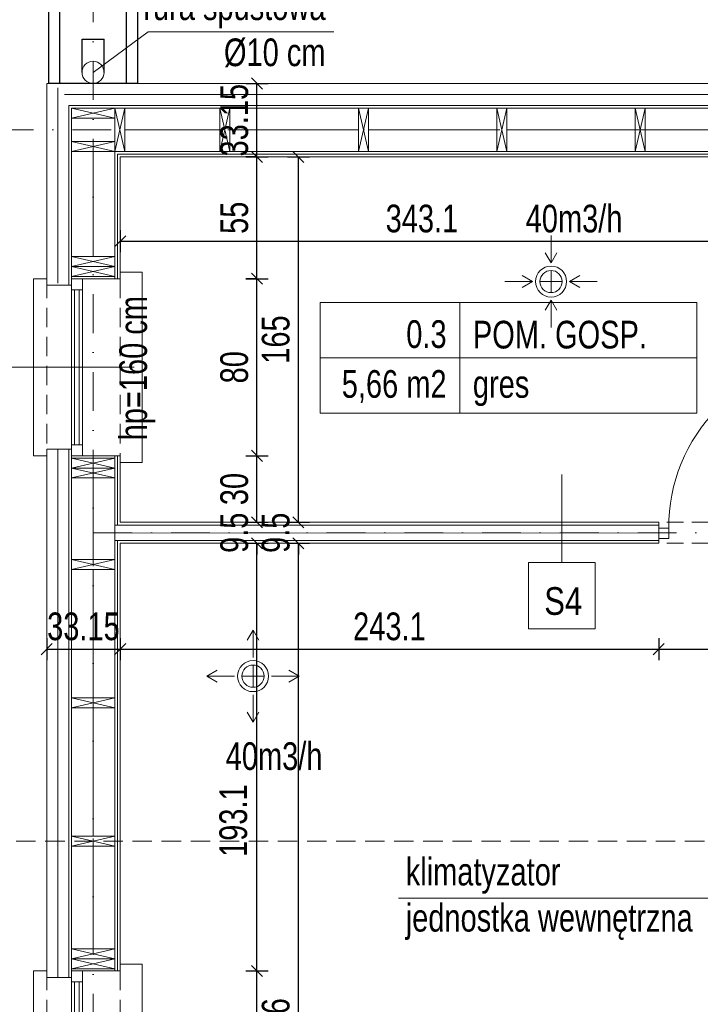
# Model space of a CAD drawing. Header units: inches. Extents: x 0 to 77643, y -44170 to 0.
# Tile 96 of 159: x 71609 to 71916, y -38240 to -37795. Entities that reach past the tile are written whole.
import ezdxf
from ezdxf.enums import TextEntityAlignment as Align

# ---------------------------------------------------------------- set-up
doc = ezdxf.new("R2010")
doc.units = ezdxf.units.IN
doc.header["$MEASUREMENT"] = 0
doc.linetypes.add('DASHDOT', pattern=[1, 0.5, -0.25, 0, -0.25])
doc.linetypes.add('HIDDEN', pattern=[0.375, 0.25, -0.125])
doc.layers.get('0').update_dxf_attribs({"lineweight": 0})
doc.layers.get('Defpoints').update_dxf_attribs({"lineweight": 0})
for name, color, linetype, lineweight in [('--proj.wentylacja', 202, 'Continuous', 0), ('p--dach', 2, 'Continuous', 30), ('p--dach-rura spustowa', 2, 'Continuous', 0), ('p--drzwi', 125, 'Continuous', 0), ('p--konst-słupy', 3, 'Continuous', 20), ('p--ocieplenie w.wew.', 53, 'Continuous', 0), ('p--ocieplenie-w.zew', 77, 'Continuous', 0), ('p--okna', 153, 'Continuous', 0), ('p--opis okna', 181, 'Continuous', 0), ('p--opisy dodatkowe', 33, 'Continuous', 0), ('p--opisy pomieszczeń', 31, 'Continuous', 0), ('p--osie konstr', 1, 'DASHDOT', 15), ('p--podciąg', 61, 'Continuous', 0), ('p--płyta GK', 2, 'Continuous', 0), ('p--symbole ścian', 53, 'Continuous', 0), ('p--wymiary-1-50', 5, 'Continuous', 0), ('p--ściana GK', 62, 'Continuous', 0), ('p--ściana szkielet', 3, 'Continuous', 0)]:
    doc.layers.add(name, color=color, linetype=linetype, lineweight=lineweight)
doc.layers.add('A36-obrzeże', color=252, linetype='Continuous')
doc.styles.add('1-50', font='arial.ttf', dxfattribs={"width": 0.75, "height": 12.5})
doc.styles.get("Standard").update_dxf_attribs({"font": 'arial.ttf', "width": 0.75})
doc.styles.add('STYL-1', font='arial.ttf', dxfattribs={"width": 0.75})
doc.linetypes.add('BATTING', pattern='A,0.0001,-0.1,[134,ltypeshp.shx,S=0.1,R=0,X=-0.1,Y=0],-0.2,[134,ltypeshp.shx,S=0.1,R=180,X=0.1,Y=0],-0.1', length=0.4001)
doc.dimstyles.new('1-50', dxfattribs={"dimtxt": 12.5, "dimasz": 5, "dimexe": 5, "dimexo": 5, "dimgap": 0.09, "dimtad": 0, "dimdsep": 46, "dimtxsty": '1-50', "dimblk": 'OBLIQUE', "dimcen": 0.09, "dimadec": 0, "dimazin": 0, "dimtfac": 1, "dimtdec": 4, "dimtix": 1, "dimtofl": 0, "dimtmove": 2, "dimatfit": 3, "dimldrblk": 'OBLIQUE', "dimfxl": 5, "dimfxlon": 1, "dimtvp": 0.8, "dimtolj": 1, "dimtzin": 0, "dimarcsym": 0})

# ---------------------------------------------------------------- blocks, each defined once
blk = doc.blocks.new('drzwi-90-100')
for p, q in [((10.1, 87.38), (5.05, 87.38)), ((5.05, 87.38), (5.05, 2.53)), ((10.1, 2.53), (10.1, 87.38)), ((5.05, 2.53), (0, 2.53)), ((0, 2.53), (0, -2.53)), ((5.05, -2.53), (5.05, 2.53)), ((5.05, 2.53), (10.1, 2.53)), ((100, 2.53), (94.95, 2.53)), ((94.95, 2.53), (94.95, -2.53)), ((100, -2.53), (100, 2.53)), ((0, -2.53), (5.05, -2.53)), ((94.95, -2.53), (100, -2.53))]:
    blk.add_line(p, q)
blk.add_arc((10.8, 3.23), 84.15, 359.5233, 90.4767)
blk = doc.blocks.new('_OBLIQUE')
at = {"color": 0, "linetype": 'ByBlock', "lineweight": -2}
for p, q in [((-0.5, -0.5), (0.5, 0.5)), ((0, 0), (0, 0))]:
    blk.add_line(p, q, dxfattribs=at)
blk = doc.blocks.new('*D1825')
at = {"layer": 'Defpoints', "color": 0}
for p in [(71669.83, -37823.87), (71489.8, -38508.27), (71669.83, -38508.27)]:
    blk.add_point(p, dxfattribs=at)
at = {"layer": 'p--wymiary-1-50', "color": 0, "lineweight": -2}
for p, q in [((71494.8, -37823.87), (71484.8, -37823.87)), ((71489.8, -37823.87), (71489.8, -38508.27)), ((71494.8, -38508.27), (71484.8, -38508.27))]:
    blk.add_line(p, q, dxfattribs=at)
at = {"layer": 'p--wymiary-1-50', "color": 0, "lineweight": -2, "xscale": 5, "yscale": 5, "zscale": 5}
for p, rotation in [((71489.8, -37823.87), 90), ((71489.8, -38508.27), 270)]:
    blk.add_blockref('_OBLIQUE', p, dxfattribs=dict(at, rotation=rotation))
at = {"layer": 'p--wymiary-1-50', "color": 0, "linetype": 'Continuous', "ltscale": 12, "insert": (71479.59, -38166.07), "char_height": 12.5, "attachment_point": 5, "rotation": 90, "style": '1-50'}
blk.add_mtext('\\A1;684.4', dxfattribs=at)
blk = doc.blocks.new('*D1827')
at = {"layer": 'Defpoints', "color": 0}
for p in [(71526.91, -38105.97), (71997.12, -38105.97), (71588.36, -38366.07)]:
    blk.add_point(p, dxfattribs=at)
at = {"layer": 'p--wymiary-1-50', "color": 0, "linetype": 'Continuous', "lineweight": -2}
for p, q in [((71531.91, -38105.97), (71521.91, -38105.97)), ((71526.91, -38366.07), (71526.91, -38105.97)), ((71531.91, -38366.07), (71521.91, -38366.07))]:
    blk.add_line(p, q, dxfattribs=at)
at = {"layer": 'p--wymiary-1-50', "color": 0, "lineweight": -2, "xscale": 5, "yscale": 5, "zscale": 5}
for p, rotation in [((71526.91, -38105.97), 90), ((71526.91, -38366.07), 270)]:
    blk.add_blockref('_OBLIQUE', p, dxfattribs=dict(at, rotation=rotation))
at = {"layer": 'p--wymiary-1-50', "color": 0, "linetype": 'Continuous', "ltscale": 12, "insert": (71516.7, -38236.02), "char_height": 12.5, "attachment_point": 5, "rotation": 90, "style": '1-50'}
blk.add_mtext('\\A1;260.1', dxfattribs=at)
blk = doc.blocks.new('*D1828')
at = {"layer": 'Defpoints', "color": 0}
for p in [(71526.91, -37844.82), (71588.36, -37844.82), (71997.12, -38105.97)]:
    blk.add_point(p, dxfattribs=at)
at = {"layer": 'p--wymiary-1-50', "color": 0, "linetype": 'Continuous', "lineweight": -2}
for p, q in [((71531.91, -37844.82), (71521.91, -37844.82)), ((71526.91, -38105.97), (71526.91, -37844.82)), ((71531.91, -38105.97), (71521.91, -38105.97))]:
    blk.add_line(p, q, dxfattribs=at)
at = {"layer": 'p--wymiary-1-50', "color": 0, "lineweight": -2, "xscale": 5, "yscale": 5, "zscale": 5}
for p, rotation in [((71526.91, -37844.82), 90), ((71526.91, -38105.97), 270)]:
    blk.add_blockref('_OBLIQUE', p, dxfattribs=dict(at, rotation=rotation))
at = {"layer": 'p--wymiary-1-50', "color": 0, "linetype": 'Continuous', "ltscale": 12, "insert": (71516.7, -37975.39), "char_height": 12.5, "attachment_point": 5, "rotation": 90, "style": '1-50'}
blk.add_mtext('\\A1;261.16', dxfattribs=at)
blk = doc.blocks.new('*D1829')
at = {"layer": 'Defpoints', "color": 0}
for p in [(71526.91, -37823.87), (71620.87, -37823.87), (71588.36, -37844.82)]:
    blk.add_point(p, dxfattribs=at)
at = {"layer": 'p--wymiary-1-50', "color": 0, "linetype": 'Continuous', "lineweight": -2}
for p, q in [((71526.91, -37823.87), (71526.91, -37818.87)), ((71531.91, -37823.87), (71521.91, -37823.87)), ((71531.91, -37844.82), (71521.91, -37844.82)), ((71526.91, -37844.82), (71526.91, -37849.82))]:
    blk.add_line(p, q, dxfattribs=at)
at = {"layer": 'p--wymiary-1-50', "color": 0, "lineweight": -2, "xscale": 5, "yscale": 5, "zscale": 5}
for p, rotation in [((71526.91, -37823.87), 270), ((71526.91, -37844.82), 90)]:
    blk.add_blockref('_OBLIQUE', p, dxfattribs=dict(at, rotation=rotation))
at = {"layer": 'p--wymiary-1-50', "color": 0, "linetype": 'Continuous', "ltscale": 12, "insert": (71516.7, -37834.34), "char_height": 12.5, "attachment_point": 5, "rotation": 90, "style": '1-50'}
blk.add_mtext('\\A1;20.95', dxfattribs=at)
blk = doc.blocks.new('*D1860')
at = {"layer": 'Defpoints', "color": 0}
for p in [(71684.21, -38224.62), (71715.78, -38224.62), (71684.21, -38374.62)]:
    blk.add_point(p, dxfattribs=at)
at = {"layer": 'p--wymiary-1-50', "color": 0, "linetype": 'Continuous', "lineweight": -2}
for p, q in [((71710.78, -38224.62), (71720.78, -38224.62)), ((71715.78, -38374.62), (71715.78, -38224.62)), ((71710.78, -38374.62), (71720.78, -38374.62))]:
    blk.add_line(p, q, dxfattribs=at)
at = {"layer": 'p--wymiary-1-50', "color": 0, "lineweight": -2, "xscale": 5, "yscale": 5, "zscale": 5}
for p, rotation in [((71715.78, -38224.62), 90), ((71715.78, -38374.62), 270)]:
    blk.add_blockref('_OBLIQUE', p, dxfattribs=dict(at, rotation=rotation))
at = {"layer": 'p--wymiary-1-50', "color": 0, "linetype": 'Continuous', "ltscale": 12, "insert": (71705.57, -38299.62), "char_height": 12.5, "attachment_point": 5, "rotation": 90, "style": '1-50'}
blk.add_mtext('\\A1;150', dxfattribs=at)
blk = doc.blocks.new('*D1861')
at = {"layer": 'Defpoints', "color": 0}
for p in [(71684.21, -38031.52), (71715.78, -38031.52), (71684.21, -38224.62)]:
    blk.add_point(p, dxfattribs=at)
at = {"layer": 'p--wymiary-1-50', "color": 0, "linetype": 'Continuous', "lineweight": -2}
for p, q in [((71710.78, -38031.52), (71720.78, -38031.52)), ((71715.78, -38224.62), (71715.78, -38031.52)), ((71710.78, -38224.62), (71720.78, -38224.62))]:
    blk.add_line(p, q, dxfattribs=at)
at = {"layer": 'p--wymiary-1-50', "color": 0, "lineweight": -2, "xscale": 5, "yscale": 5, "zscale": 5}
for p, rotation in [((71715.78, -38031.52), 90), ((71715.78, -38224.62), 270)]:
    blk.add_blockref('_OBLIQUE', p, dxfattribs=dict(at, rotation=rotation))
at = {"layer": 'p--wymiary-1-50', "color": 0, "linetype": 'Continuous', "ltscale": 12, "insert": (71705.16, -38156.78), "char_height": 12.5, "attachment_point": 5, "rotation": 90, "style": '1-50'}
blk.add_mtext('\\A1;193.1', dxfattribs=at)
blk = doc.blocks.new('*D1862')
at = {"layer": 'Defpoints', "color": 0}
for p in [(71684.21, -38022.02), (71715.78, -38022.02), (71684.21, -38031.52)]:
    blk.add_point(p, dxfattribs=at)
at = {"layer": 'p--wymiary-1-50', "color": 0, "linetype": 'Continuous', "lineweight": -2}
for p, q in [((71715.78, -38022.02), (71715.78, -38017.02)), ((71710.78, -38022.02), (71720.78, -38022.02)), ((71710.78, -38031.52), (71720.78, -38031.52)), ((71715.78, -38031.52), (71715.78, -38036.52))]:
    blk.add_line(p, q, dxfattribs=at)
at = {"layer": 'p--wymiary-1-50', "color": 0, "lineweight": -2, "xscale": 5, "yscale": 5, "zscale": 5}
for p, rotation in [((71715.78, -38022.02), 270), ((71715.78, -38031.52), 90)]:
    blk.add_blockref('_OBLIQUE', p, dxfattribs=dict(at, rotation=rotation))
at = {"layer": 'p--wymiary-1-50', "color": 0, "linetype": 'Continuous', "ltscale": 12, "insert": (71705.57, -38026.77), "char_height": 12.5, "attachment_point": 5, "rotation": 90, "style": '1-50'}
blk.add_mtext('\\A1;9.5', dxfattribs=at)
blk = doc.blocks.new('*D1863')
at = {"layer": 'Defpoints', "color": 0}
for p in [(71684.21, -37992.02), (71715.78, -37992.02), (71684.21, -38022.02)]:
    blk.add_point(p, dxfattribs=at)
at = {"layer": 'p--wymiary-1-50', "color": 0, "linetype": 'Continuous', "lineweight": -2}
for p, q in [((71710.78, -37992.02), (71720.78, -37992.02)), ((71715.78, -38022.02), (71715.78, -37992.02)), ((71710.78, -38022.02), (71720.78, -38022.02))]:
    blk.add_line(p, q, dxfattribs=at)
at = {"layer": 'p--wymiary-1-50', "color": 0, "lineweight": -2, "xscale": 5, "yscale": 5, "zscale": 5}
for p, rotation in [((71715.78, -37992.02), 90), ((71715.78, -38022.02), 270)]:
    blk.add_blockref('_OBLIQUE', p, dxfattribs=dict(at, rotation=rotation))
at = {"layer": 'p--wymiary-1-50', "color": 0, "linetype": 'Continuous', "ltscale": 12, "insert": (71705.57, -38007.02), "char_height": 12.5, "attachment_point": 5, "rotation": 90, "style": '1-50'}
blk.add_mtext('\\A1;30', dxfattribs=at)
blk = doc.blocks.new('*D1864')
at = {"layer": 'Defpoints', "color": 0}
for p in [(71651.06, -37823.87), (71715.78, -37823.87), (71684.21, -37857.02)]:
    blk.add_point(p, dxfattribs=at)
at = {"layer": 'p--wymiary-1-50', "color": 0, "linetype": 'Continuous', "lineweight": -2}
for p, q in [((71710.78, -37823.87), (71720.78, -37823.87)), ((71715.78, -37857.02), (71715.78, -37823.87)), ((71710.78, -37857.02), (71720.78, -37857.02))]:
    blk.add_line(p, q, dxfattribs=at)
at = {"layer": 'p--wymiary-1-50', "color": 0, "lineweight": -2, "xscale": 5, "yscale": 5, "zscale": 5}
for p, rotation in [((71715.78, -37823.87), 90), ((71715.78, -37857.02), 270)]:
    blk.add_blockref('_OBLIQUE', p, dxfattribs=dict(at, rotation=rotation))
at = {"layer": 'p--wymiary-1-50', "color": 0, "linetype": 'Continuous', "ltscale": 12, "insert": (71705.57, -37840.45), "char_height": 12.5, "attachment_point": 5, "rotation": 90, "style": '1-50'}
blk.add_mtext('\\A1;33.15', dxfattribs=at)
blk = doc.blocks.new('*D1865')
at = {"layer": 'Defpoints', "color": 0}
for p in [(71710.78, -38031.52), (71734.51, -38031.52), (71710.78, -38475.12)]:
    blk.add_point(p, dxfattribs=at)
at = {"layer": 'p--wymiary-1-50', "color": 0, "linetype": 'Continuous', "lineweight": -2}
for p, q in [((71729.51, -38031.52), (71739.51, -38031.52)), ((71734.51, -38475.12), (71734.51, -38031.52)), ((71729.51, -38475.12), (71739.51, -38475.12))]:
    blk.add_line(p, q, dxfattribs=at)
at = {"layer": 'p--wymiary-1-50', "color": 0, "lineweight": -2, "xscale": 5, "yscale": 5, "zscale": 5}
for p, rotation in [((71734.51, -38031.52), 90), ((71734.51, -38475.12), 270)]:
    blk.add_blockref('_OBLIQUE', p, dxfattribs=dict(at, rotation=rotation))
at = {"layer": 'p--wymiary-1-50', "color": 0, "linetype": 'Continuous', "ltscale": 12, "insert": (71724.3, -38253.32), "char_height": 12.5, "attachment_point": 5, "rotation": 90, "style": '1-50'}
blk.add_mtext('\\A1;443.6', dxfattribs=at)
blk = doc.blocks.new('*D1866')
at = {"layer": 'Defpoints', "color": 0}
for p in [(71654.02, -38031.52), (71897.12, -38031.52), (71897.12, -38079.32)]:
    blk.add_point(p, dxfattribs=at)
at = {"layer": 'p--wymiary-1-50', "color": 0, "linetype": 'Continuous', "lineweight": -2}
for p, q in [((71654.02, -38074.32), (71654.02, -38084.32)), ((71897.12, -38074.32), (71897.12, -38084.32)), ((71654.02, -38079.32), (71897.12, -38079.32))]:
    blk.add_line(p, q, dxfattribs=at)
at = {"layer": 'p--wymiary-1-50', "color": 0, "lineweight": -2, "xscale": 5, "yscale": 5, "zscale": 5, "rotation": 180}
blk.add_blockref('_OBLIQUE', (71654.02, -38079.32), dxfattribs=at)
at = {"layer": 'p--wymiary-1-50', "color": 0, "lineweight": -2, "xscale": 5, "yscale": 5, "zscale": 5}
blk.add_blockref('_OBLIQUE', (71897.12, -38079.32), dxfattribs=at)
at = {"layer": 'p--wymiary-1-50', "color": 0, "linetype": 'Continuous', "ltscale": 12, "insert": (71775.57, -38069.11), "char_height": 12.5, "attachment_point": 5, "style": '1-50'}
blk.add_mtext('\\A1;243.1', dxfattribs=at)
blk = doc.blocks.new('*D1895')
at = {"layer": 'Defpoints', "color": 0}
for p in [(71703.44, -38022.02), (71734.51, -38022.02), (71703.44, -38031.52)]:
    blk.add_point(p, dxfattribs=at)
at = {"layer": 'p--wymiary-1-50', "color": 0, "linetype": 'Continuous', "lineweight": -2}
for p, q in [((71734.51, -38022.02), (71734.51, -38017.02)), ((71729.51, -38022.02), (71739.51, -38022.02)), ((71729.51, -38031.52), (71739.51, -38031.52)), ((71734.51, -38031.52), (71734.51, -38036.52))]:
    blk.add_line(p, q, dxfattribs=at)
at = {"layer": 'p--wymiary-1-50', "color": 0, "lineweight": -2, "xscale": 5, "yscale": 5, "zscale": 5}
for p, rotation in [((71734.51, -38022.02), 270), ((71734.51, -38031.52), 90)]:
    blk.add_blockref('_OBLIQUE', p, dxfattribs=dict(at, rotation=rotation))
at = {"layer": 'p--wymiary-1-50', "color": 0, "linetype": 'Continuous', "ltscale": 12, "insert": (71724.3, -38026.77), "char_height": 12.5, "attachment_point": 5, "rotation": 90, "style": '1-50'}
blk.add_mtext('\\A1;9.5', dxfattribs=at)
blk = doc.blocks.new('*D1896')
at = {"layer": 'Defpoints', "color": 0}
for p in [(71684.21, -37912.02), (71715.78, -37912.02), (71684.21, -37992.02)]:
    blk.add_point(p, dxfattribs=at)
at = {"layer": 'p--wymiary-1-50', "color": 0, "linetype": 'Continuous', "lineweight": -2}
for p, q in [((71710.78, -37912.02), (71720.78, -37912.02)), ((71715.78, -37992.02), (71715.78, -37912.02)), ((71710.78, -37992.02), (71720.78, -37992.02))]:
    blk.add_line(p, q, dxfattribs=at)
at = {"layer": 'p--wymiary-1-50', "color": 0, "lineweight": -2, "xscale": 5, "yscale": 5, "zscale": 5}
for p, rotation in [((71715.78, -37912.02), 90), ((71715.78, -37992.02), 270)]:
    blk.add_blockref('_OBLIQUE', p, dxfattribs=dict(at, rotation=rotation))
at = {"layer": 'p--wymiary-1-50', "color": 0, "linetype": 'Continuous', "ltscale": 12, "insert": (71705.57, -37952.02), "char_height": 12.5, "attachment_point": 5, "rotation": 90, "style": '1-50'}
blk.add_mtext('\\A1;80', dxfattribs=at)
blk = doc.blocks.new('*D1897')
at = {"layer": 'Defpoints', "color": 0}
for p in [(71715.78, -37857.02), (71720.78, -37857.02), (71720.78, -37912.02)]:
    blk.add_point(p, dxfattribs=at)
at = {"layer": 'p--wymiary-1-50', "color": 0, "linetype": 'Continuous', "lineweight": -2}
for p, q in [((71715.78, -37857.02), (71710.78, -37857.02)), ((71715.78, -37912.02), (71715.78, -37857.02)), ((71715.78, -37912.02), (71710.78, -37912.02))]:
    blk.add_line(p, q, dxfattribs=at)
at = {"layer": 'p--wymiary-1-50', "color": 0, "lineweight": -2, "xscale": 5, "yscale": 5, "zscale": 5}
for p, rotation in [((71715.78, -37857.02), 90), ((71715.78, -37912.02), 270)]:
    blk.add_blockref('_OBLIQUE', p, dxfattribs=dict(at, rotation=rotation))
at = {"layer": 'p--wymiary-1-50', "color": 0, "linetype": 'Continuous', "ltscale": 12, "insert": (71705.61, -37884.52), "char_height": 12.5, "attachment_point": 5, "rotation": 90, "style": '1-50'}
blk.add_mtext('\\A1;55', dxfattribs=at)
blk = doc.blocks.new('*D1912')
at = {"layer": 'Defpoints', "color": 0}
for p in [(71620.87, -38051.86), (71654.02, -38051.86), (71654.02, -38079.32)]:
    blk.add_point(p, dxfattribs=at)
at = {"layer": 'p--wymiary-1-50', "color": 0, "linetype": 'Continuous', "lineweight": -2}
for p, q in [((71620.87, -38074.32), (71620.87, -38084.32)), ((71654.02, -38074.32), (71654.02, -38084.32)), ((71620.87, -38079.32), (71654.02, -38079.32))]:
    blk.add_line(p, q, dxfattribs=at)
at = {"layer": 'p--wymiary-1-50', "color": 0, "lineweight": -2, "xscale": 5, "yscale": 5, "zscale": 5, "rotation": 180}
blk.add_blockref('_OBLIQUE', (71620.87, -38079.32), dxfattribs=at)
at = {"layer": 'p--wymiary-1-50', "color": 0, "lineweight": -2, "xscale": 5, "yscale": 5, "zscale": 5}
blk.add_blockref('_OBLIQUE', (71654.02, -38079.32), dxfattribs=at)
at = {"layer": 'p--wymiary-1-50', "color": 0, "linetype": 'Continuous', "ltscale": 12, "insert": (71637.45, -38069.11), "char_height": 12.5, "attachment_point": 5, "style": '1-50'}
blk.add_mtext('\\A1;33.15', dxfattribs=at)
blk = doc.blocks.new('*D1926')
at = {"layer": 'Defpoints', "color": 0}
for p in [(71897.12, -38031.52), (71987.12, -38031.52), (71987.12, -38079.32)]:
    blk.add_point(p, dxfattribs=at)
at = {"layer": 'p--wymiary-1-50', "color": 0, "linetype": 'Continuous', "lineweight": -2}
for p, q in [((71897.12, -38074.32), (71897.12, -38084.32)), ((71987.12, -38074.32), (71987.12, -38084.32)), ((71897.12, -38079.32), (71987.12, -38079.32))]:
    blk.add_line(p, q, dxfattribs=at)
at = {"layer": 'p--wymiary-1-50', "color": 0, "lineweight": -2, "xscale": 5, "yscale": 5, "zscale": 5, "rotation": 180}
blk.add_blockref('_OBLIQUE', (71897.12, -38079.32), dxfattribs=at)
at = {"layer": 'p--wymiary-1-50', "color": 0, "lineweight": -2, "xscale": 5, "yscale": 5, "zscale": 5}
blk.add_blockref('_OBLIQUE', (71987.12, -38079.32), dxfattribs=at)
at = {"layer": 'p--wymiary-1-50', "color": 0, "linetype": 'Continuous', "ltscale": 12, "insert": (71942.12, -38069.11), "char_height": 12.5, "attachment_point": 5, "style": '1-50'}
blk.add_mtext('\\A1;90', dxfattribs=at)
blk = doc.blocks.new('*D1951')
at = {"layer": 'Defpoints', "color": 0}
for p in [(72111.52, -37664.81), (71620.87, -37840.12), (72111.52, -37840.12)]:
    blk.add_point(p, dxfattribs=at)
at = {"layer": 'p--wymiary-1-50', "color": 0, "linetype": 'Continuous', "lineweight": -2}
for p, q in [((71620.87, -37669.81), (71620.87, -37659.81)), ((72111.52, -37669.81), (72111.52, -37659.81)), ((71620.87, -37664.81), (72111.52, -37664.81))]:
    blk.add_line(p, q, dxfattribs=at)
at = {"layer": 'p--wymiary-1-50', "color": 0, "lineweight": -2, "xscale": 5, "yscale": 5, "zscale": 5, "rotation": 180}
blk.add_blockref('_OBLIQUE', (71620.87, -37664.81), dxfattribs=at)
at = {"layer": 'p--wymiary-1-50', "color": 0, "lineweight": -2, "xscale": 5, "yscale": 5, "zscale": 5}
blk.add_blockref('_OBLIQUE', (72111.52, -37664.81), dxfattribs=at)
at = {"layer": 'p--wymiary-1-50', "color": 0, "linetype": 'Continuous', "ltscale": 12, "insert": (71866.2, -37654.6), "char_height": 12.5, "attachment_point": 5, "style": '1-50'}
blk.add_mtext('\\A1;490.65', dxfattribs=at)
blk = doc.blocks.new('*D1956')
at = {"layer": 'Defpoints', "color": 0}
for p in [(72820.87, -37643.65), (71620.87, -37840.12), (72820.87, -37840.12)]:
    blk.add_point(p, dxfattribs=at)
at = {"layer": 'p--wymiary-1-50', "color": 0, "linetype": 'Continuous', "lineweight": -2}
for p, q in [((71620.87, -37648.65), (71620.87, -37638.65)), ((72820.87, -37648.65), (72820.87, -37638.65)), ((71620.87, -37643.65), (72820.87, -37643.65))]:
    blk.add_line(p, q, dxfattribs=at)
at = {"layer": 'p--wymiary-1-50', "color": 0, "lineweight": -2, "xscale": 5, "yscale": 5, "zscale": 5, "rotation": 180}
blk.add_blockref('_OBLIQUE', (71620.87, -37643.65), dxfattribs=at)
at = {"layer": 'p--wymiary-1-50', "color": 0, "lineweight": -2, "xscale": 5, "yscale": 5, "zscale": 5}
blk.add_blockref('_OBLIQUE', (72820.87, -37643.65), dxfattribs=at)
at = {"layer": 'p--wymiary-1-50', "color": 0, "linetype": 'Continuous', "ltscale": 12, "insert": (72220.87, -37633.44), "char_height": 12.5, "attachment_point": 5, "style": '1-50'}
blk.add_mtext('\\A1;1200', dxfattribs=at)
blk = doc.blocks.new('*D1959')
at = {"layer": 'Defpoints', "color": 0}
for p in [(71684.21, -37857.02), (71734.51, -37857.02), (71717.46, -38022.02)]:
    blk.add_point(p, dxfattribs=at)
at = {"layer": 'p--wymiary-1-50', "color": 0, "linetype": 'Continuous', "lineweight": -2}
for p, q in [((71729.51, -37857.02), (71739.51, -37857.02)), ((71734.51, -38022.02), (71734.51, -37857.02)), ((71729.51, -38022.02), (71739.51, -38022.02))]:
    blk.add_line(p, q, dxfattribs=at)
at = {"layer": 'p--wymiary-1-50', "color": 0, "lineweight": -2, "xscale": 5, "yscale": 5, "zscale": 5}
for p, rotation in [((71734.51, -37857.02), 90), ((71734.51, -38022.02), 270)]:
    blk.add_blockref('_OBLIQUE', p, dxfattribs=dict(at, rotation=rotation))
at = {"layer": 'p--wymiary-1-50', "color": 0, "linetype": 'Continuous', "ltscale": 12, "insert": (71724.3, -37939.52), "char_height": 12.5, "attachment_point": 5, "rotation": 90, "style": '1-50'}
blk.add_mtext('\\A1;165', dxfattribs=at)
blk = doc.blocks.new('*D1964')
at = {"layer": 'Defpoints', "color": 0}
for p in [(71641.82, -37688.4), (71641.82, -37773.87), (71620.87, -37823.87)]:
    blk.add_point(p, dxfattribs=at)
at = {"layer": 'p--wymiary-1-50', "color": 0, "linetype": 'Continuous', "lineweight": -2}
for p, q in [((71620.87, -37693.4), (71620.87, -37683.4)), ((71641.82, -37693.4), (71641.82, -37683.4)), ((71620.87, -37688.4), (71615.87, -37688.4)), ((71641.82, -37688.4), (71646.82, -37688.4))]:
    blk.add_line(p, q, dxfattribs=at)
at = {"layer": 'p--wymiary-1-50', "color": 0, "lineweight": -2, "xscale": 5, "yscale": 5, "zscale": 5}
blk.add_blockref('_OBLIQUE', (71620.87, -37688.4), dxfattribs=at)
at = {"layer": 'p--wymiary-1-50', "color": 0, "lineweight": -2, "xscale": 5, "yscale": 5, "zscale": 5, "rotation": 180}
blk.add_blockref('_OBLIQUE', (71641.82, -37688.4), dxfattribs=at)
at = {"layer": 'p--wymiary-1-50', "color": 0, "linetype": 'Continuous', "ltscale": 12, "insert": (71631.35, -37678.19), "char_height": 12.5, "attachment_point": 5, "style": '1-50'}
blk.add_mtext('\\A1;20.95', dxfattribs=at)
blk = doc.blocks.new('okno-150-33.15')
at = {"linetype": 'Continuous', "ltscale": 35}
for p, q in [((-3, 10), (153, 10)), ((0, -39.15), (150, -39.15))]:
    blk.add_line(p, q, dxfattribs=at)
for p, q in [((-3, 0), (-3, 10)), ((153, 0), (153, 10)), ((0, 0), (-3, 0)), ((0, -21.95), (0, 0)), ((150, 0), (150, -21.95)), ((150, 0), (153, 0)), ((0, -21.95), (0, -16.95)), ((0, -16.95), (5, -16.95)), ((5, -16.95), (145, -16.95)), ((5, -16.95), (5, -21.95)), ((72.5, -21.95), (72.5, -16.95)), ((77.5, -16.95), (77.5, -21.95)), ((145, -21.95), (145, -16.95)), ((145, -16.95), (150, -16.95)), ((150, -16.95), (150, -21.95)), ((5, -21.95), (0, -21.95)), ((3, -33.15), (3, -21.95)), ((5, -18.45), (72.5, -18.45)), ((5, -20.61), (72.5, -20.61)), ((145, -21.95), (5, -21.95)), ((77.5, -18.45), (145, -18.45)), ((77.5, -20.61), (145, -20.61)), ((150, -21.95), (145, -21.95)), ((147, -21.95), (147, -33.15)), ((0, -39.15), (0, -33.15)), ((150, -33.15), (150, -39.15))]:
    blk.add_line(p, q)
at = {"linetype": 'HIDDEN', "ltscale": 35}
for p, q in [((0, 0), (150, 0)), ((0, -33.15), (150, -33.15))]:
    blk.add_line(p, q, dxfattribs=at)
blk = doc.blocks.new('okno-80-33.15')
at = {"linetype": 'Continuous', "ltscale": 35}
for p, q in [((-3, 10), (83, 10)), ((0, -39.15), (80, -39.15))]:
    blk.add_line(p, q, dxfattribs=at)
for p, q in [((-3, 0), (-3, 10)), ((83, 0), (83, 10)), ((0, 0), (-3, 0)), ((0, -21.95), (0, 0)), ((80, 0), (80, -21.95)), ((80, 0), (83, 0)), ((0, -21.95), (0, -16.95)), ((0, -16.95), (5, -16.95)), ((5, -16.95), (75, -16.95)), ((5, -16.95), (5, -21.95)), ((75, -21.95), (75, -16.95)), ((75, -16.95), (80, -16.95)), ((80, -16.95), (80, -21.95)), ((5, -21.95), (0, -21.95)), ((3, -33.15), (3, -21.95)), ((5, -18.45), (75, -18.45)), ((5, -20.61), (75, -20.61)), ((75, -21.95), (5, -21.95)), ((80, -21.95), (75, -21.95)), ((77, -21.95), (77, -33.15)), ((0, -39.15), (0, -33.15)), ((80, -33.15), (80, -39.15))]:
    blk.add_line(p, q)
at = {"linetype": 'HIDDEN', "ltscale": 35}
for p, q in [((0, 0), (80, 0)), ((0, -33.15), (80, -33.15))]:
    blk.add_line(p, q, dxfattribs=at)
blk = doc.blocks.new('ukł.słupów')
for p, q in [((0, 657.5), (19.5, 662)), ((0, 662), (19.5, 657.5)), ((19.5, 662), (24, 642.5)), ((24, 662), (19.5, 642.5)), ((67, 662), (71.5, 642.5)), ((71.5, 662), (67, 642.5)), ((129.5, 662), (134, 642.5)), ((134, 662), (129.5, 642.5)), ((192, 662), (196.5, 642.5)), ((196.5, 662), (192, 642.5)), ((254.5, 662), (259, 642.5)), ((259, 662), (254.5, 642.5)), ((0, 647), (19.5, 642.5)), ((0, 642.5), (19.5, 647)), ((0, 590.55), (19.5, 595.05)), ((0, 595.05), (19.5, 590.55)), ((0, 586.05), (19.5, 590.55)), ((0, 590.55), (19.5, 586.05)), ((0, 499.55), (19.5, 504.05)), ((0, 504.05), (19.5, 499.55)), ((0, 495.05), (19.5, 499.55)), ((0, 499.55), (19.5, 495.05)), ((0, 453.75), (19.5, 458.25)), ((0, 458.25), (19.5, 453.75)), ((0, 391.25), (19.5, 395.75)), ((0, 395.75), (19.5, 391.25)), ((0, 328.75), (19.5, 333.25)), ((0, 333.25), (19.5, 328.75)), ((0, 277.95), (19.5, 282.45)), ((0, 282.45), (19.5, 277.95)), ((0, 273.45), (19.5, 277.95)), ((0, 277.95), (19.5, 273.45))]:
    blk.add_line(p, q)
for points in [[(0, 662), (19.5, 662), (19.5, 657.5), (0, 657.5)], [(24, 662), (24, 642.5), (19.5, 642.5), (19.5, 662)], [(71.5, 662), (71.5, 642.5), (67, 642.5), (67, 662)], [(134, 662), (134, 642.5), (129.5, 642.5), (129.5, 662)], [(196.5, 662), (196.5, 642.5), (192, 642.5), (192, 662)], [(259, 662), (259, 642.5), (254.5, 642.5), (254.5, 662)], [(0, 642.5), (19.5, 642.5), (19.5, 647), (0, 647)], [(0, 595.05), (19.5, 595.05), (19.5, 590.55), (0, 590.55)], [(0, 590.55), (19.5, 590.55), (19.5, 586.05), (0, 586.05)], [(0, 504.05), (19.5, 504.05), (19.5, 499.55), (0, 499.55)], [(0, 499.55), (19.5, 499.55), (19.5, 495.05), (0, 495.05)], [(0, 458.25), (19.5, 458.25), (19.5, 453.75), (0, 453.75)], [(0, 395.75), (19.5, 395.75), (19.5, 391.25), (0, 391.25)], [(0, 333.25), (19.5, 333.25), (19.5, 328.75), (0, 328.75)], [(0, 282.45), (19.5, 282.45), (19.5, 277.95), (0, 277.95)], [(0, 277.95), (19.5, 277.95), (19.5, 273.45), (0, 273.45)]]:
    blk.add_lwpolyline(points, close=True)
at = {"color": 4, "ltscale": 35}
for points in [[(0, 586.05), (19.5, 586.05)], [(0, 504.05), (19.5, 504.05)], [(0, 273.45), (0, 273.45), (19.5, 273.45)]]:
    blk.add_lwpolyline(points, dxfattribs=at)
blk = doc.blocks.new('*D1973')
at = {"layer": 'Defpoints', "color": 0}
for p in [(71654.02, -37884.52), (71997.12, -37884.52), (71997.12, -37895.11)]:
    blk.add_point(p, dxfattribs=at)
at = {"layer": 'p--wymiary-1-50', "color": 0, "linetype": 'Continuous', "lineweight": -2}
for p, q in [((71654.02, -37890.11), (71654.02, -37900.11)), ((71997.12, -37890.11), (71997.12, -37900.11)), ((71654.02, -37895.11), (71997.12, -37895.11))]:
    blk.add_line(p, q, dxfattribs=at)
at = {"layer": 'p--wymiary-1-50', "color": 0, "lineweight": -2, "xscale": 5, "yscale": 5, "zscale": 5, "rotation": 180}
blk.add_blockref('_OBLIQUE', (71654.02, -37895.11), dxfattribs=at)
at = {"layer": 'p--wymiary-1-50', "color": 0, "lineweight": -2, "xscale": 5, "yscale": 5, "zscale": 5}
blk.add_blockref('_OBLIQUE', (71997.12, -37895.11), dxfattribs=at)
at = {"layer": 'p--wymiary-1-50', "color": 0, "linetype": 'Continuous', "ltscale": 12, "insert": (71790.26, -37884.93), "char_height": 12.5, "attachment_point": 5, "style": '1-50'}
blk.add_mtext('\\A1;343.1', dxfattribs=at)
blk = doc.blocks.new('Z-went-wers.3-parter-cz.1')
for p, q in [((-939.18, -47.91), (-939.18, -35.49)), ((-939.18, -47.89), (-941.87, -43.3)), ((-939.18, -47.89), (-936.5, -43.3)), ((-939.18, -51.29), (-939.18, -61.29)), ((-947.56, -56.29), (-959.99, -56.29)), ((-947.58, -56.29), (-952.17, -53.6)), ((-947.58, -56.29), (-952.17, -58.98)), ((-944.18, -56.29), (-934.18, -56.29)), ((-930.81, -56.29), (-918.38, -56.29)), ((-930.78, -56.29), (-926.2, -53.6)), ((-930.78, -56.29), (-926.2, -58.98)), ((-939.18, -64.69), (-941.87, -69.28)), ((-939.18, -64.67), (-939.18, -77.09)), ((-939.18, -64.69), (-936.5, -69.28)), ((-1073.7, -213.7), (-1076.39, -218.28)), ((-1073.7, -226.12), (-1073.7, -213.7)), ((-1073.7, -213.7), (-1071.02, -218.28)), ((-1073.7, -239.5), (-1073.7, -229.5)), ((-1073.7, -229.5), (-1073.7, -239.5)), ((-1094.5, -234.5), (-1089.92, -231.81)), ((-1094.5, -234.5), (-1089.92, -237.18)), ((-1082.08, -234.5), (-1094.5, -234.5)), ((-1078.7, -234.5), (-1068.7, -234.5)), ((-1065.32, -234.5), (-1052.9, -234.5)), ((-1052.92, -234.5), (-1057.51, -231.81)), ((-1052.92, -234.5), (-1057.51, -237.18)), ((-1073.7, -242.88), (-1073.7, -255.3)), ((-1073.7, -255.3), (-1076.39, -250.72)), ((-1073.7, -255.3), (-1071.02, -250.72))]:
    blk.add_line(p, q)
for centre, radius, start, end in [((-939.18, -56.29), 7, 0, 180), ((-939.18, -56.29), 5, 0, 180), ((-939.18, -56.29), 5, 0, 180), ((-939.18, -56.29), 5, 0, 180), ((-939.18, -56.29), 5, 0, 180), ((-939.18, -56.29), 7, 180, 0), ((-939.18, -56.29), 5, 180, 0), ((-939.18, -56.29), 5, 180, 0), ((-939.18, -56.29), 5, 180, 0), ((-939.18, -56.29), 5, 180, 0), ((-1073.7, -234.5), 7, 90, 270), ((-1073.7, -234.5), 7, 0, 180), ((-1073.7, -234.5), 5, 90, 270), ((-1073.7, -234.5), 5, 0, 180), ((-1073.7, -234.5), 5, 0, 180), ((-1073.7, -234.5), 5, 0, 180), ((-1073.7, -234.5), 5, 0, 180), ((-1073.7, -234.5), 7, 270, 90), ((-1073.7, -234.5), 5, 270, 90), ((-1073.7, -234.5), 7, 180, 0), ((-1073.7, -234.5), 5, 180, 0), ((-1073.7, -234.5), 5, 180, 0), ((-1073.7, -234.5), 5, 180, 0), ((-1073.7, -234.5), 5, 180, 0)]:
    blk.add_arc(centre, radius, start, end)
at = {"char_height": 12.5, "width": 177.1707, "style": 'STYL-1'}
for insert, attachment_point in [((-950.63, -21.6), 1), ((-1086.05, -277.04), 7)]:
    blk.add_mtext('40m3/h', dxfattribs=dict(at, insert=insert, attachment_point=attachment_point))

msp = doc.modelspace()

# ---------------------------------------------------------------- linework, layer by layer
at = {"layer": 'A36-obrzeże', "linetype": 'Continuous', "ltscale": 35}
for p, q in [((71626.82132, -37823.87054), (71626.82132, -37773.87054)), ((71656.82132, -37823.87054), (71656.82132, -37773.87054)), ((71636.82132, -37818.87054), (71636.82132, -37803.87054)), ((71636.82132, -37803.87054), (71646.82132, -37803.87054)), ((71646.82132, -37818.87054), (71646.82132, -37803.87054))]:
    msp.add_line(p, q, dxfattribs=at)
msp.add_lwpolyline([(71621.82132, -37773.87054), (71661.82132, -37773.87054), (71661.82132, -37823.87054), (71621.82132, -37823.87054)], close=True, dxfattribs=at)
at = {"layer": 'p--dach', "linetype": 'HIDDEN', "lineweight": 20, "ltscale": 35}
msp.add_line((71580.87132, -38166.07054), (72860.87132, -38166.07054), dxfattribs=at)
at = {"layer": 'p--dach-rura spustowa', "linetype": 'Continuous', "lineweight": 0, "ltscale": 75}
msp.add_circle((71641.82132, -37818.87054), 5, dxfattribs=at)
msp.add_circle((71641.82132, -37818.87054), 5, dxfattribs=at)
at = {"layer": 'p--ocieplenie w.wew.', "linetype": 'BATTING', "ltscale": 19.5}
for p, q in [((71656.07132, -37844.82054), (71699.07132, -37844.82054)), ((71703.57132, -37844.82054), (71761.57132, -37844.82054)), ((71766.07132, -37844.82054), (71824.07132, -37844.82054)), ((71828.57132, -37844.82054), (71886.57132, -37844.82054)), ((71891.07132, -37844.82054), (71949.07132, -37844.82054)), ((71641.82132, -37854.57054), (71641.82132, -37902.02054)), ((71641.82132, -38002.02054), (71641.82132, -38038.82054)), ((71641.82132, -38101.32054), (71641.82132, -38043.32054)), ((71641.82132, -38163.82054), (71641.82132, -38105.82054)), ((71641.82132, -38214.62054), (71641.82132, -38168.32054))]:
    msp.add_line(p, q, dxfattribs=at)
at = {"layer": 'p--ocieplenie w.wew.', "linetype": 'BATTING', "ltscale": 7}
msp.add_line((71651.57132, -38026.77054), (71897.12132, -38027.02054), dxfattribs=at)
at = {"layer": 'p--ocieplenie-w.zew', "linetype": 'BATTING', "ltscale": 10}
for p, q in [((71625.87132, -37914.02054), (71625.87132, -37825.87054)), ((71628.87132, -37828.87054), (72110.52132, -37828.87054)), ((71625.87132, -38227.62054), (71625.87132, -37989.02054))]:
    msp.add_line(p, q, dxfattribs=at)
at = {"layer": 'p--opis okna'}
msp.add_line((71581.39075, -37952.02054), (71660.35189, -37952.02054), dxfattribs=at)
at = {"layer": 'p--opisy dodatkowe', "lineweight": 5}
msp.add_lwpolyline([(71750.49804, -37800.49389), (71666.72177, -37800.49388), (71641.82132, -37818.87054)], dxfattribs=at)
at = {"layer": 'p--opisy dodatkowe'}
msp.add_lwpolyline([(71779.72037, -38191.83968), (71941.80138, -38191.83968)], dxfattribs=at)
at = {"layer": 'p--opisy pomieszczeń'}
for p, q in [((71807.31723, -37922.83102), (71807.31723, -37972.83102)), ((71914.31723, -37947.83102), (71744.31723, -37947.83102))]:
    msp.add_line(p, q, dxfattribs=at)
msp.add_lwpolyline([(71744.31723, -37972.83102), (71914.31723, -37972.83102), (71914.31723, -37922.83102), (71744.31723, -37922.83102)], close=True, dxfattribs=at)
at = {"layer": 'p--osie konstr', "linetype": 'DASHDOT', "ltscale": 35}
for p, q in [((71641.82132, -38533.27054), (71641.82132, -37773.87054)), ((72878.43789, -37844.82054), (71595.87132, -37844.82054)), ((71641.94632, -38026.77054), (72005.07132, -38026.77054))]:
    msp.add_line(p, q, dxfattribs=at)
at = {"layer": 'p--podciąg', "linetype": 'HIDDEN', "ltscale": 30}
for p, q in [((71987.12132, -38022.02054), (71897.12132, -38022.02054)), ((71987.12132, -38031.52054), (71897.12132, -38031.52054))]:
    msp.add_line(p, q, dxfattribs=at)
at = {"layer": 'p--płyta GK', "ltscale": 35}
for p, q in [((71652.77132, -37855.77054), (71998.37132, -37855.77054)), ((71652.77132, -37912.02054), (71652.77132, -37855.77054)), ((71654.02132, -37857.02054), (71997.12132, -37857.02054)), ((71654.02132, -37912.02054), (71654.02132, -37857.02054)), ((71652.77132, -38023.27054), (71652.77132, -37992.02054)), ((71654.02132, -38022.02054), (71654.02132, -37992.02054)), ((71652.77132, -38224.62054), (71652.77132, -38030.27054)), ((71654.02132, -38224.62054), (71654.02132, -38031.52054))]:
    msp.add_line(p, q, dxfattribs=at)
at = {"layer": 'p--symbole ścian', "lineweight": 9}
msp.add_line((71853.39707, -38000.47911), (71853.39707, -38040.1659), dxfattribs=at)
msp.add_lwpolyline([(71838.39707, -38070.1659), (71868.39707, -38070.1659), (71868.39707, -38040.1659), (71838.39707, -38040.1659)], close=True, dxfattribs=at)
at = {"layer": 'p--ściana GK', "ltscale": 35}
for p, q in [((71651.57132, -38023.27054), (71897.12132, -38023.27054)), ((71654.02132, -38022.02054), (71897.12132, -38022.02054)), ((71897.12132, -38022.02054), (71897.12132, -38031.52054)), ((71651.57132, -38030.27054), (71897.12132, -38030.27054)), ((71654.02132, -38031.52054), (71897.12132, -38031.52054))]:
    msp.add_line(p, q, dxfattribs=at)
at = {"layer": 'p--ściana szkielet', "ltscale": 35}
for p, q in [((71620.87132, -37823.87054), (72111.52132, -37823.87054)), ((71620.87132, -37915.02054), (71620.87132, -37823.87054)), ((71630.87132, -37833.87054), (72111.52132, -37833.87054)), ((71630.87132, -37915.02054), (71630.87132, -37833.87054)), ((71632.07132, -37835.07054), (72253.22132, -37835.07054)), ((71632.07132, -37915.02054), (71632.07132, -37835.07054)), ((71651.57132, -37912.02054), (71651.57132, -37835.07054)), ((71632.07132, -37854.57054), (72108.52132, -37854.57054)), ((71620.87132, -38227.62054), (71620.87132, -37989.02054)), ((71630.87132, -38227.62054), (71630.87132, -37989.02054)), ((71632.07132, -38227.62054), (71632.07132, -37989.02054)), ((71651.57132, -38224.62054), (71651.57132, -37992.02054))]:
    msp.add_line(p, q, dxfattribs=at)
for points in [[(71620.87132, -37915.02054), (71632.07132, -37915.02054), (71632.07132, -37912.02054), (71654.02132, -37912.02054)], [(71620.87132, -37989.02054), (71632.07132, -37989.02054), (71632.07132, -37992.02054), (71654.02132, -37992.02054)], [(71620.87132, -38227.62054), (71632.07132, -38227.62054), (71632.07132, -38224.62054), (71654.02132, -38224.62054)]]:
    msp.add_lwpolyline(points, dxfattribs=at)

# ---------------------------------------------------------------- block references
at = {"layer": '--proj.wentylacja', "linetype": 'Continuous', "ltscale": 12}
msp.add_blockref('Z-went-wers.3-parter-cz.1', (72787.72132, -37857.02054), dxfattribs=at)
at = {"layer": 'p--drzwi', "xscale": -0.9, "yscale": 0.9}
msp.add_blockref('drzwi-90-100', (71987.12132, -38027.02054), dxfattribs=at)
at = {"layer": 'p--konst-słupy'}
msp.add_blockref('ukł.słupów', (71632.07132, -38497.07054), dxfattribs=at)
at = {"layer": 'p--okna', "linetype": 'Continuous', "rotation": 270}
for name, p in [('okno-80-33.15', (71654.02132, -37912.02054)), ('okno-150-33.15', (71654.02132, -38224.62054))]:
    msp.add_blockref(name, p, dxfattribs=at)

# ---------------------------------------------------------------- texts
at = {"layer": 'p--opis okna', "insert": (71653.64996, -37985.01808), "char_height": 12.5, "width": 128.6342124, "attachment_point": 1, "rotation": 90, "style": '1-50'}
msp.add_mtext('hp=160 cm', dxfattribs=at)
at = {"layer": 'p--opisy dodatkowe', "char_height": 12.5, "width": 177.1707}
for s, insert, attachment_point, style in [('rura spustowa\\P%%c10 cm', (71746.72751, -37782.71104), 3, '1-50'), ('klimatyzator\\Pjednostka wewnętrzna', (71782.93883, -38210.66286), 7, 'STYL-1')]:
    msp.add_mtext(s, dxfattribs=dict(at, insert=insert, attachment_point=attachment_point, style=style))
at = {"layer": 'p--opisy pomieszczeń', "char_height": 12.5, "style": '1-50'}
for s, insert, width, attachment_point in [('0.3', (71801.38562, -37930.80345), 98, 3), ('POM. GOSP.', (71813.24884, -37931.03887), 106.8647622, 1), ('5,66 m2', (71801.38562, -37953.30635), 98, 3), ('gres', (71813.24884, -37953.30635), 100, 1)]:
    msp.add_mtext(s, dxfattribs=dict(at, insert=insert, width=width, attachment_point=attachment_point))
at = {"layer": 'p--symbole ścian', "lineweight": 9, "width": 0.8}
msp.add_text('S4', height=12.5, dxfattribs=at).set_placement((71854.02861, -38051.33331), align=Align.TOP_CENTER)

# ---------------------------------------------------------------- dimensions: what is measured, and where the dimension line sits
at = {"layer": 'p--wymiary-1-50', "linetype": 'Continuous'}
for base, p1, p2, picture, middle in [((72820.87132, -37643.65367), (71620.87132, -37840.11878), (72820.87132, -37840.11878), '*D1956', (72220.87132, -37633.44367)), ((72111.52132, -37664.81221), (71620.87132, -37840.11878), (72111.52132, -37840.11878), '*D1951', (71866.19632, -37654.60221)), ((71641.82132, -37688.40065), (71620.87132, -37823.87054), (71641.82132, -37773.87054), '*D1964', (71631.34632, -37678.19065)), ((71897.12132, -38079.31567), (71654.02132, -38031.52054), (71897.12132, -38031.52054), '*D1866', (71775.57132, -38069.10567)), ((71987.12132, -38079.31567), (71897.12132, -38031.52054), (71987.12132, -38031.52054), '*D1926', (71942.12132, -38069.10567)), ((71654.02132, -38079.31567), (71620.87132, -38051.85888), (71654.02132, -38051.85888), '*D1912', (71637.44632, -38069.10567))]:
    dim = msp.add_linear_dim(base=base, p1=p1, p2=p2, dimstyle='1-50', dxfattribs=at)
    dim.commit()
    dim.dimension.update_dxf_attribs({"geometry": picture, "text_midpoint": middle})
for base, p1, p2, picture, middle in [((71526.9124991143, -37823.8705367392), (71588.3569179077, -37844.8155367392), (71620.8713190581, -37823.8705367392), '*D1829', (71516.7024991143, -37834.3430367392)), ((71715.78419, -37823.87054), (71684.21146, -37857.02054), (71651.06146, -37823.87054), '*D1864', (71705.57419, -37840.44554)), ((71526.9124991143, -37844.8155367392), (71997.1213190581, -38105.9705367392), (71588.3569179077, -37844.8155367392), '*D1828', (71516.7024991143, -37975.3930367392)), ((71734.51139, -37857.02054), (71717.46078, -38022.02054), (71684.21146, -37857.02054), '*D1959', (71724.30139, -37939.52054)), ((71715.78419, -37857.02054), (71720.78419, -37912.02054), (71720.78419, -37857.02054), '*D1897', (71705.61419, -37884.52054)), ((71715.78419, -37912.02054), (71684.21146, -37992.02054), (71684.21146, -37912.02054), '*D1896', (71705.57419, -37952.02054)), ((71715.78419, -37992.02054), (71684.21146, -38022.02054), (71684.21146, -37992.02054), '*D1863', (71705.57419, -38007.02054)), ((71715.78419, -38022.02054), (71684.21146, -38031.52054), (71684.21146, -38022.02054), '*D1862', (71705.57419, -38026.77054)), ((71734.51139, -38022.02054), (71703.43866, -38031.52054), (71703.43866, -38022.02054), '*D1895', (71724.30139, -38026.77054)), ((71734.51139, -38031.52054), (71710.78419, -38475.12054), (71710.78419, -38031.52054), '*D1865', (71724.30139, -38253.32054)), ((71526.9125, -38105.97054), (71588.35692, -38366.07054), (71997.12132, -38105.97054), '*D1827', (71516.7025, -38236.02054)), ((71715.78419, -38224.62054), (71684.21146, -38374.62054), (71684.21146, -38224.62054), '*D1860', (71705.57419, -38299.62054))]:
    dim = msp.add_linear_dim(base=base, p1=p1, p2=p2, angle=90, dimstyle='1-50', dxfattribs=at)
    dim.commit()
    dim.dimension.update_dxf_attribs({"geometry": picture, "text_midpoint": middle})
at = {"layer": 'p--wymiary-1-50'}
dim = msp.add_linear_dim(base=(71489.80477, -38508.27054), p1=(71669.83094, -37823.87054), p2=(71669.83094, -38508.27054), angle=90, dimstyle='1-50', override={"dimtxt": 12.5}, dxfattribs=at)
dim.commit()
dim.dimension.update_dxf_attribs({"geometry": '*D1825', "text_midpoint": (71479.59477, -38166.07054)})
at = {"layer": 'p--wymiary-1-50', "linetype": 'Continuous'}
dim = msp.add_linear_dim(base=(71997.12132, -37895.10738), p1=(71654.02132, -37884.52054), p2=(71997.12132, -37884.52054), dimstyle='1-50', override={"dimtxt": 12.5}, dxfattribs=at)
dim.commit()
dim.dimension.update_dxf_attribs({"geometry": '*D1973', "text_midpoint": (71790.26048, -37884.92897), "dimtype": 160})
dim = msp.add_linear_dim(base=(71715.78419, -38031.52054), p1=(71684.21146, -38224.62054), p2=(71684.21146, -38031.52054), angle=90, dimstyle='1-50', dxfattribs=at)
dim.commit()
dim.dimension.update_dxf_attribs({"geometry": '*D1861', "text_midpoint": (71705.1581, -38156.77614), "dimtype": 160})

doc.saveas('drawing.dxf')
